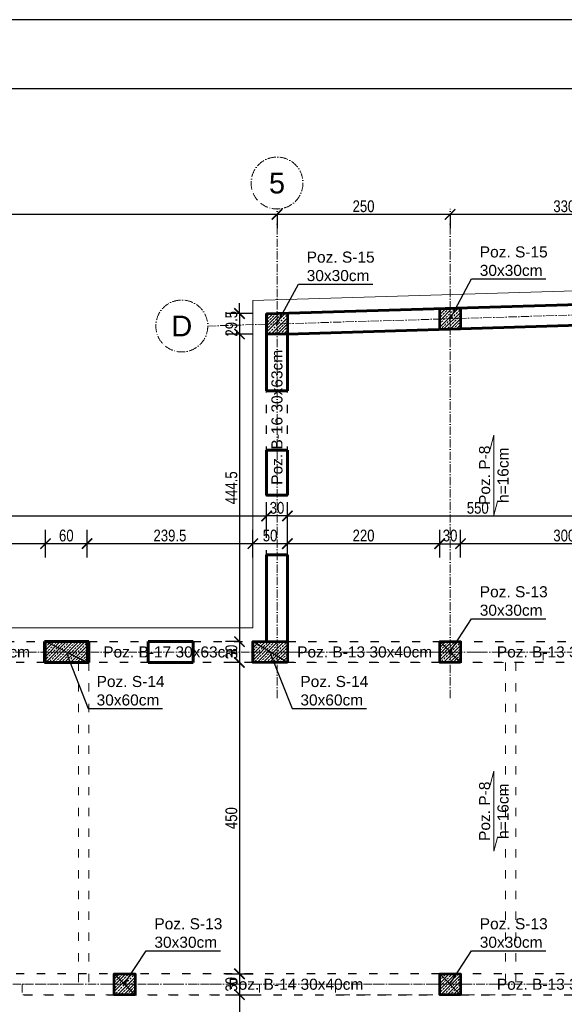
# Model space of a CAD drawing. Header units: inches. Extents: x 201967 to 338763, y -32705 to 30884.
# Tile 100 of 236: x 318682 to 319469, y 646 to 2069. Entities that reach past the tile are written whole.
import ezdxf
from ezdxf.enums import TextEntityAlignment as Align

# ---------------------------------------------------------------- set-up
doc = ezdxf.new("R2010")
doc.units = ezdxf.units.IN
doc.header["$MEASUREMENT"] = 0
doc.linetypes.add('ACAD_ISO03W100', pattern=[30, 12, -18])
doc.linetypes.add('ACAD_ISO10W100', pattern=[18, 12, -3, 0, -3])
for name, color, linetype, lineweight in [('01 a1 KONSTRUKCJA żelebet', 200, 'Continuous', 53), ('01 b KONSTRUKCJA belki', 92, 'ACAD_ISO03W100', 30), ('01h1 KONSTRUKCJA pozycje stropy', 253, 'Continuous', 13), ('01h2 KONSTRUKCJA pozycje belki', 254, 'Continuous', 13), ('01h3 KONSTRUKCJA pozycje słupy', 252, 'Continuous', 13), ('02 b ściany dziłowe cienkie', 6, 'ACAD_ISO03W100', 13), ('11 OSIE ściany', 2, 'ACAD_ISO10W100', 5), ('90 WYMIAR', 155, 'Continuous', 9), ('_proj_SCHODY', 2, 'Continuous', 9), ('MURY konstrukcyjne', 70, 'Continuous', 60)]:
    doc.layers.add(name, color=color, linetype=linetype, lineweight=lineweight)
doc.styles.add('100 arial', font='arial.ttf', dxfattribs={"width": 0.8, "height": 17})
doc.styles.add('arialcce', font='arial.ttf')
doc.styles.add('OPIS', font='arial.ttf')
doc.styles.add('RomanS', font='romans.shx')
doc.dimstyles.new('100', dxfattribs={"dimscale": 10, "dimtxt": 17, "dimasz": 1.5, "dimexe": 2, "dimexo": 2, "dimgap": 0.3, "dimtad": 1, "dimdec": 1, "dimrnd": 0.5, "dimdsep": 46, "dimtxsty": '100 arial', "dimblk": 'ARCHTICK', "dimcen": 10, "dimclrd": 256, "dimclre": 256, "dimclrt": 256, "dimadec": 0, "dimazin": 0, "dimtfac": 1, "dimtdec": 1, "dimtix": 1, "dimtmove": 1, "dimatfit": 3, "dimfxl": 2, "dimfxlon": 1, "dimtolj": 1, "dimarcsym": 0})
doc.dimstyles.new('DIM100txt12', dxfattribs={"dimtxt": 12, "dimasz": 1.05, "dimexe": 0, "dimexo": 8, "dimgap": 4, "dimtad": 1, "dimdec": 7, "dimrnd": 0.5, "dimdsep": 46, "dimtxsty": 'RomanS', "dimblk1": 'DIM', "dimblk2": 'DIM', "dimsah": 1, "dimcen": 0.09, "dimse1": 1, "dimse2": 1, "dimclrt": 256, "dimadec": 1, "dimazin": 0, "dimtfac": 1, "dimtdec": 7, "dimtix": 1, "dimtofl": 0, "dimtmove": 2, "dimatfit": 3, "dimfxl": 1, "dimtolj": 1, "dimtzin": 0, "dimarcsym": 0})
pattern_1 = [(45, (0, -25), (-4.490128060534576, 4.490128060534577), []), (45, (4.490130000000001, -25), (-4.490128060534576, 4.490128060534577), [3.175, -1.5875])]

# ---------------------------------------------------------------- blocks, each defined once
blk = doc.blocks.new('1 osie 1 część BPPZ')
at = {"layer": '11 OSIE ściany'}
for p, q in [((-1917.399999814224, 163.500971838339), (-1917.399999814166, 870.0009718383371)), ((-1667.399999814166, 163.500971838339), (-1667.399999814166, 870.0009718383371)), ((-2017.399999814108, 700.9469548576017), (-907.3999998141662, 734.2427557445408)), ((-907.3999998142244, 230.0009718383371), (-4101.782290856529, 230.0009718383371)), ((-1237.399999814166, -249.9990929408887), (-4101.782290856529, -249.9990929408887))]:
    blk.add_line(p, q, dxfattribs=at)
for centre in [(-1917.399999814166, 907.5009718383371), (-2054.899999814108, 700.9469548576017)]:
    blk.add_circle(centre, 37.5, dxfattribs=at)
at = {"layer": '11 OSIE ściany', "style": 'arialcce'}
for s, p in [('5', (-1917.399999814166, 907.5009718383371)), ('D', (-2054.899999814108, 700.9469548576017))]:
    blk.add_text(s, height=30, dxfattribs=at).set_placement(p, align=Align.MIDDLE_CENTER)
blk = doc.blocks.new('*U1121')
at = {"lineweight": 5, "ltscale": 0.25}
h = blk.add_hatch(dxfattribs=at)
h.set_pattern_fill('ANSI33', color=5, style=0)
h.set_pattern_definition(pattern_1)
h.paths.add_polyline_path([(0, 0), (-7.105427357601e-16, -30), (30, -30), (30, 0)])
blk.add_lwpolyline([(0, 0), (-7.105427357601e-16, -30), (30, -30), (30, 0)], close=True)
at = {"layer": 'Defpoints'}
blk.add_line((0, 0), (30, -30), dxfattribs=at)
blk = doc.blocks.new('*U1126')
at = {"lineweight": 5, "ltscale": 0.25}
h = blk.add_hatch(dxfattribs=at)
h.set_pattern_fill('ANSI33', color=5, style=0)
h.set_pattern_definition(pattern_1)
h.paths.add_polyline_path([(0, 0), (-3.552713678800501e-15, -50), (30, -50), (30, 0)])
blk.add_lwpolyline([(0, 0), (-3.552713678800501e-15, -50), (30, -50), (30, 0)], close=True)
at = {"layer": 'Defpoints'}
blk.add_line((0, 0), (30, -50), dxfattribs=at)
blk = doc.blocks.new('*U1125')
at = {"lineweight": 5, "ltscale": 0.25}
h = blk.add_hatch(dxfattribs=at)
h.set_pattern_fill('ANSI33', color=5, style=0)
h.set_pattern_definition(pattern_1)
h.paths.add_polyline_path([(0, 0), (-4.973799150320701e-15, -60), (30, -60), (30, 0)])
blk.add_lwpolyline([(0, 0), (-4.973799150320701e-15, -60), (30, -60), (30, 0)], close=True)
at = {"layer": 'Defpoints'}
blk.add_line((0, 0), (30, -60), dxfattribs=at)
blk = doc.blocks.new('1 słupy 1 pietro rozbudowa 2')
at = {"lineweight": 5, "ltscale": 0.25}
h = blk.add_hatch(dxfattribs=at)
h.set_pattern_fill('ANSI33', color=5, style=0)
h.set_pattern_definition([(45, (-287198.778058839, -7029.502072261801), (-4.490128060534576, 4.490128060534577), []), (45, (-287194.287928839, -7029.502072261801), (-4.490128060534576, 4.490128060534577), [3.175, -1.5875])])
h.paths.add_polyline_path([(2099.99999999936, 459.3887990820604), (2069.999999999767, 459.388799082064), (2069.99999999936, 488.502406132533), (2099.999999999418, 489.4022926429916)])
h = blk.add_hatch(dxfattribs=at)
h.set_pattern_fill('ANSI33', color=5, style=0)
h.set_pattern_definition([(45, (-286948.7780588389, -7022.003018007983), (-4.490128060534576, 4.490128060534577), []), (45, (-286944.2879288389, -7022.003018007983), (-4.490128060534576, 4.490128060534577), [3.175, -1.5875])])
h.paths.add_polyline_path([(2349.999999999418, 466.8878533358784), (2319.999999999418, 466.001460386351), (2319.999999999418, 496.001460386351), (2349.999999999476, 496.9013468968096)])
at = {"layer": '01 a1 KONSTRUKCJA żelebet'}
for points in [[(2099.999999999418, 459.388799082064), (2069.99999999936, 459.388799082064), (2069.99999999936, 488.502406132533), (2099.999999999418, 489.4022926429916)], [(2349.999999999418, 466.8878533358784), (2319.999999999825, 465.9879668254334), (2319.999999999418, 496.001460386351), (2349.999999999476, 496.9013468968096)]]:
    blk.add_lwpolyline(points, close=True, dxfattribs=at)
at = {"layer": '01 a1 KONSTRUKCJA żelebet', "xscale": -1, "rotation": 270}
for name, p in [('*U1125', (1810.657515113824, -15.00000000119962)), ('*U1126', (2099.999999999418, -15.00006266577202)), ('*U1121', (2350, -14.99998291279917)), ('*U1121', (1880, -494.9660623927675)), ('*U1121', (2350, -494.9660623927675))]:
    blk.add_blockref(name, p, dxfattribs=at)
blk = doc.blocks.new('DIM')
for p, q in [((7.275957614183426e-12, -13.00000000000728), (7.275957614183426e-12, 12.99999999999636)), ((8.000000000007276, -7.275957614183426e-12), (-7.999999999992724, -7.275957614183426e-12))]:
    blk.add_line(p, q)
at = {"const_width": 1.714285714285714}
blk.add_lwpolyline([(5.714285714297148, 5.714285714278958), (-5.71428571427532, -5.71428571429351)], dxfattribs=at)
blk = doc.blocks.new('_ARCHTICK')
at = {"color": 0, "linetype": 'ByBlock', "const_width": 0.15}
blk.add_lwpolyline([(-0.5, -0.5), (0.5, 0.5)], dxfattribs=at)
blk = doc.blocks.new('*D1774')
at = {"layer": '90 WYMIAR', "lineweight": -2, "transparency": 16777216}
for p, q in [((319304.1205437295, 1787.472764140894), (319304.1205437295, 1767.472764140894)), ((319634.1205437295, 1787.472764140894), (319304.1205437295, 1787.472764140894)), ((319634.1205437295, 1787.472764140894), (319634.1205437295, 1767.472764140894))]:
    blk.add_line(p, q, dxfattribs=at)
at = {"layer": 'Defpoints', "color": 0, "transparency": 16777216}
for p in [(319304.1205437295, 1795.280210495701), (319634.1205437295, 1795.280210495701), (319304.1205437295, 1787.472764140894)]:
    blk.add_point(p, dxfattribs=at)
at = {"layer": '90 WYMIAR', "lineweight": -2, "transparency": 16777216, "xscale": 15, "yscale": 15, "zscale": 15, "rotation": 180}
blk.add_blockref('_ARCHTICK', (319304.1205437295, 1787.472764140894), dxfattribs=at)
at = {"layer": '90 WYMIAR', "lineweight": -2, "transparency": 16777216, "xscale": 15, "yscale": 15, "zscale": 15}
blk.add_blockref('_ARCHTICK', (319634.1205437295, 1787.472764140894), dxfattribs=at)
at = {"layer": '90 WYMIAR', "transparency": 16777216, "insert": (319469.1205437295, 1799.158303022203), "char_height": 17, "attachment_point": 5, "style": '100 arial'}
blk.add_mtext('\\A1;330', dxfattribs=at)
blk = doc.blocks.new('*D1775')
at = {"layer": '90 WYMIAR', "lineweight": -2, "transparency": 16777216}
for p, q in [((319054.1205437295, 1787.472764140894), (319054.1205437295, 1767.472764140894)), ((319304.1205437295, 1787.472764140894), (319054.1205437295, 1787.472764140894)), ((319304.1205437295, 1787.472764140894), (319304.1205437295, 1767.472764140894))]:
    blk.add_line(p, q, dxfattribs=at)
at = {"layer": 'Defpoints', "color": 0, "transparency": 16777216}
for p in [(319054.1205437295, 1795.280210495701), (319304.1205437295, 1795.280210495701), (319054.1205437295, 1787.472764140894)]:
    blk.add_point(p, dxfattribs=at)
at = {"layer": '90 WYMIAR', "lineweight": -2, "transparency": 16777216, "xscale": 15, "yscale": 15, "zscale": 15, "rotation": 180}
blk.add_blockref('_ARCHTICK', (319054.1205437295, 1787.472764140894), dxfattribs=at)
at = {"layer": '90 WYMIAR', "lineweight": -2, "transparency": 16777216, "xscale": 15, "yscale": 15, "zscale": 15}
blk.add_blockref('_ARCHTICK', (319304.1205437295, 1787.472764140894), dxfattribs=at)
at = {"layer": '90 WYMIAR', "transparency": 16777216, "insert": (319179.1205437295, 1799.152504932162), "char_height": 17, "attachment_point": 5, "style": '100 arial'}
blk.add_mtext('\\A1;250', dxfattribs=at)
blk = doc.blocks.new('*D1776')
at = {"layer": '90 WYMIAR', "lineweight": -2, "transparency": 16777216}
for p, q in [((317534.1205437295, 1767.472764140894), (317534.1205437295, 1807.472764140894)), ((319054.1205437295, 1787.472764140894), (317534.1205437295, 1787.472764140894)), ((319054.1205437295, 1787.472764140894), (319054.1205437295, 1767.472764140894))]:
    blk.add_line(p, q, dxfattribs=at)
at = {"layer": 'Defpoints', "color": 0, "transparency": 16777216}
for p in [(319054.1205437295, 1795.280210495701), (317534.1205437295, 1787.472764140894), (317534.1205437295, 1288.780210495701)]:
    blk.add_point(p, dxfattribs=at)
at = {"layer": '90 WYMIAR', "lineweight": -2, "transparency": 16777216, "xscale": 15, "yscale": 15, "zscale": 15, "rotation": 180}
blk.add_blockref('_ARCHTICK', (317534.1205437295, 1787.472764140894), dxfattribs=at)
at = {"layer": '90 WYMIAR', "lineweight": -2, "transparency": 16777216, "xscale": 15, "yscale": 15, "zscale": 15}
blk.add_blockref('_ARCHTICK', (319054.1205437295, 1787.472764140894), dxfattribs=at)
at = {"layer": '90 WYMIAR', "transparency": 16777216, "insert": (318294.1205437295, 1799.152504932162), "char_height": 17, "attachment_point": 5, "style": '100 arial'}
blk.add_mtext('\\A1;1520', dxfattribs=at)
blk = doc.blocks.new('*D1827')
at = {"layer": '90 WYMIAR', "lineweight": -2, "transparency": 16777216}
for p, q in [((316776.7828983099, 1629.40739390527), (316736.7828983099, 1629.40739390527)), ((316756.7828983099, 1155.280210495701), (316756.7828983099, 1629.40739390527)), ((316776.7828983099, 1155.280210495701), (316736.7828983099, 1155.280210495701))]:
    blk.add_line(p, q, dxfattribs=at)
at = {"layer": 'Defpoints', "color": 0, "transparency": 16777216}
for p in [(316756.7828983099, 1629.40739390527), (319054.1205437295, 1629.407393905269), (316869.7382526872, 1155.280210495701)]:
    blk.add_point(p, dxfattribs=at)
at = {"layer": '90 WYMIAR', "lineweight": -2, "transparency": 16777216, "xscale": 15, "yscale": 15, "zscale": 15}
for p, rotation in [((316756.7828983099, 1629.40739390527), 90), ((316756.7828983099, 1155.280210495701), 270)]:
    blk.add_blockref('_ARCHTICK', p, dxfattribs=dict(at, rotation=rotation))
at = {"layer": '90 WYMIAR', "transparency": 16777216, "insert": (316745.2828983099, 1392.343802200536), "char_height": 17, "attachment_point": 5, "rotation": 90, "style": '100 arial'}
blk.add_mtext('\\A1;474', dxfattribs=at)
blk = doc.blocks.new('*D1786')
at = {"layer": '90 WYMIAR', "lineweight": -2, "transparency": 16777216}
for p, q in [((319319.1205437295, 1291.786158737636), (319319.1205437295, 1331.786158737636)), ((319619.120543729, 1291.786158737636), (319619.120543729, 1331.786158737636)), ((319619.120543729, 1311.786158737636), (319319.1205437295, 1311.786158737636))]:
    blk.add_line(p, q, dxfattribs=at)
at = {"layer": 'Defpoints', "color": 0, "transparency": 16777216}
for p in [(319319.1205437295, 1311.786158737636), (319319.1205437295, 1170.280227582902), (319619.120543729, 1170.280210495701)]:
    blk.add_point(p, dxfattribs=at)
at = {"layer": '90 WYMIAR', "lineweight": -2, "transparency": 16777216, "xscale": 15, "yscale": 15, "zscale": 15, "rotation": 180}
blk.add_blockref('_ARCHTICK', (319319.1205437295, 1311.786158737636), dxfattribs=at)
at = {"layer": '90 WYMIAR', "lineweight": -2, "transparency": 16777216, "xscale": 15, "yscale": 15, "zscale": 15}
blk.add_blockref('_ARCHTICK', (319619.120543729, 1311.786158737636), dxfattribs=at)
at = {"layer": '90 WYMIAR', "transparency": 16777216, "insert": (319469.1205437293, 1323.471697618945), "char_height": 17, "attachment_point": 5, "style": '100 arial'}
blk.add_mtext('\\A1;300', dxfattribs=at)
blk = doc.blocks.new('*D1787')
at = {"layer": '90 WYMIAR', "lineweight": -2, "transparency": 16777216}
for p, q in [((319069.1205437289, 1291.786158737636), (319069.1205437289, 1331.786158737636)), ((319289.1205437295, 1291.786158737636), (319289.1205437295, 1331.786158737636)), ((319289.1205437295, 1311.786158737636), (319069.1205437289, 1311.786158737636))]:
    blk.add_line(p, q, dxfattribs=at)
at = {"layer": 'Defpoints', "color": 0, "transparency": 16777216}
for p in [(319069.1205437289, 1311.786158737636), (319069.1205437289, 1170.28014782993), (319289.1205437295, 1170.280227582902)]:
    blk.add_point(p, dxfattribs=at)
at = {"layer": '90 WYMIAR', "lineweight": -2, "transparency": 16777216, "xscale": 15, "yscale": 15, "zscale": 15, "rotation": 180}
blk.add_blockref('_ARCHTICK', (319069.1205437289, 1311.786158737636), dxfattribs=at)
at = {"layer": '90 WYMIAR', "lineweight": -2, "transparency": 16777216, "xscale": 15, "yscale": 15, "zscale": 15}
blk.add_blockref('_ARCHTICK', (319289.1205437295, 1311.786158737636), dxfattribs=at)
at = {"layer": '90 WYMIAR', "transparency": 16777216, "insert": (319179.1205437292, 1323.465899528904), "char_height": 17, "attachment_point": 5, "style": '100 arial'}
blk.add_mtext('\\A1;220', dxfattribs=at)
blk = doc.blocks.new('*D1788')
at = {"layer": '90 WYMIAR', "lineweight": -2, "transparency": 16777216}
for p, q in [((319019.1205437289, 1291.786158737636), (319019.1205437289, 1331.786158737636)), ((319069.1205437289, 1291.786158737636), (319069.1205437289, 1331.786158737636)), ((319069.1205437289, 1311.786158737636), (319019.1205437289, 1311.786158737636))]:
    blk.add_line(p, q, dxfattribs=at)
at = {"layer": 'Defpoints', "color": 0, "transparency": 16777216}
for p in [(319019.1205437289, 1311.786158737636), (319019.1205437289, 1170.28014782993), (319069.1205437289, 1170.28014782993)]:
    blk.add_point(p, dxfattribs=at)
at = {"layer": '90 WYMIAR', "lineweight": -2, "transparency": 16777216, "xscale": 15, "yscale": 15, "zscale": 15, "rotation": 180}
blk.add_blockref('_ARCHTICK', (319019.1205437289, 1311.786158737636), dxfattribs=at)
at = {"layer": '90 WYMIAR', "lineweight": -2, "transparency": 16777216, "xscale": 15, "yscale": 15, "zscale": 15}
blk.add_blockref('_ARCHTICK', (319069.1205437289, 1311.786158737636), dxfattribs=at)
at = {"layer": '90 WYMIAR', "transparency": 16777216, "insert": (319044.1205437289, 1323.465899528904), "char_height": 17, "attachment_point": 5, "style": '100 arial'}
blk.add_mtext('\\A1;50', dxfattribs=at)
blk = doc.blocks.new('*D1789')
at = {"layer": '90 WYMIAR', "lineweight": -2, "transparency": 16777216}
for p, q in [((318779.7780588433, 1291.786158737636), (318779.7780588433, 1331.786158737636)), ((319019.1205437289, 1291.786158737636), (319019.1205437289, 1331.786158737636)), ((319019.1205437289, 1311.786158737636), (318779.7780588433, 1311.786158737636))]:
    blk.add_line(p, q, dxfattribs=at)
at = {"layer": 'Defpoints', "color": 0, "transparency": 16777216}
for p in [(318779.7780588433, 1311.786158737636), (318779.7780588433, 1170.280210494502), (319019.1205437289, 1170.28014782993)]:
    blk.add_point(p, dxfattribs=at)
at = {"layer": '90 WYMIAR', "lineweight": -2, "transparency": 16777216, "xscale": 15, "yscale": 15, "zscale": 15, "rotation": 180}
blk.add_blockref('_ARCHTICK', (318779.7780588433, 1311.786158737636), dxfattribs=at)
at = {"layer": '90 WYMIAR', "lineweight": -2, "transparency": 16777216, "xscale": 15, "yscale": 15, "zscale": 15}
blk.add_blockref('_ARCHTICK', (319019.1205437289, 1311.786158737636), dxfattribs=at)
at = {"layer": '90 WYMIAR', "transparency": 16777216, "insert": (318899.4493012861, 1323.471697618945), "char_height": 17, "attachment_point": 5, "style": '100 arial'}
blk.add_mtext('\\A1;239.5', dxfattribs=at)
blk = doc.blocks.new('*D1790')
at = {"layer": '90 WYMIAR', "lineweight": -2, "transparency": 16777216}
for p, q in [((318719.7780588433, 1291.786158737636), (318719.7780588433, 1331.786158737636)), ((318779.7780588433, 1291.786158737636), (318779.7780588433, 1331.786158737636)), ((318779.7780588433, 1311.786158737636), (318719.7780588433, 1311.786158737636))]:
    blk.add_line(p, q, dxfattribs=at)
at = {"layer": 'Defpoints', "color": 0, "transparency": 16777216}
for p in [(318719.7780588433, 1311.786158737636), (318719.7780588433, 1170.280210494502), (318779.7780588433, 1170.280210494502)]:
    blk.add_point(p, dxfattribs=at)
at = {"layer": '90 WYMIAR', "lineweight": -2, "transparency": 16777216, "xscale": 15, "yscale": 15, "zscale": 15, "rotation": 180}
blk.add_blockref('_ARCHTICK', (318719.7780588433, 1311.786158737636), dxfattribs=at)
at = {"layer": '90 WYMIAR', "lineweight": -2, "transparency": 16777216, "xscale": 15, "yscale": 15, "zscale": 15}
blk.add_blockref('_ARCHTICK', (318779.7780588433, 1311.786158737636), dxfattribs=at)
at = {"layer": '90 WYMIAR', "transparency": 16777216, "insert": (318749.7780588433, 1323.465899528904), "char_height": 17, "attachment_point": 5, "style": '100 arial'}
blk.add_mtext('\\A1;60', dxfattribs=at)
blk = doc.blocks.new('*D1791')
at = {"layer": '90 WYMIAR', "lineweight": -2, "transparency": 16777216}
for p, q in [((318479.7780588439, 1291.786158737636), (318479.7780588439, 1331.786158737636)), ((318719.7780588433, 1291.786158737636), (318719.7780588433, 1331.786158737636)), ((318719.7780588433, 1311.786158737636), (318479.7780588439, 1311.786158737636))]:
    blk.add_line(p, q, dxfattribs=at)
at = {"layer": 'Defpoints', "color": 0, "transparency": 16777216}
for p in [(318479.7780588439, 1311.786158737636), (318479.7780588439, 1170.280210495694), (318719.7780588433, 1170.280210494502)]:
    blk.add_point(p, dxfattribs=at)
at = {"layer": '90 WYMIAR', "lineweight": -2, "transparency": 16777216, "xscale": 15, "yscale": 15, "zscale": 15, "rotation": 180}
blk.add_blockref('_ARCHTICK', (318479.7780588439, 1311.786158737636), dxfattribs=at)
at = {"layer": '90 WYMIAR', "lineweight": -2, "transparency": 16777216, "xscale": 15, "yscale": 15, "zscale": 15}
blk.add_blockref('_ARCHTICK', (318719.7780588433, 1311.786158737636), dxfattribs=at)
at = {"layer": '90 WYMIAR', "transparency": 16777216, "insert": (318599.7780588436, 1323.465899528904), "char_height": 17, "attachment_point": 5, "style": '100 arial'}
blk.add_mtext('\\A1;240', dxfattribs=at)
blk = doc.blocks.new('*D1772')
at = {"layer": '90 WYMIAR', "lineweight": -2, "transparency": 16777216}
for p, q in [((317549.1205437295, 1331.786158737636), (317549.1205437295, 1371.786158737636)), ((319039.1205437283, 1331.786158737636), (319039.1205437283, 1371.786158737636)), ((317549.1205437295, 1351.786158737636), (319039.1205437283, 1351.786158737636))]:
    blk.add_line(p, q, dxfattribs=at)
at = {"layer": 'Defpoints', "color": 0, "transparency": 16777216}
for p in [(319039.1205437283, 1351.786158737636), (319039.1205437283, 1170.280210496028), (317549.1205437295, 1140.280210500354)]:
    blk.add_point(p, dxfattribs=at)
at = {"layer": '90 WYMIAR', "lineweight": -2, "transparency": 16777216, "xscale": 15, "yscale": 15, "zscale": 15, "rotation": 180}
blk.add_blockref('_ARCHTICK', (317549.1205437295, 1351.786158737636), dxfattribs=at)
at = {"layer": '90 WYMIAR', "lineweight": -2, "transparency": 16777216, "xscale": 15, "yscale": 15, "zscale": 15}
blk.add_blockref('_ARCHTICK', (319039.1205437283, 1351.786158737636), dxfattribs=at)
at = {"layer": '90 WYMIAR', "transparency": 16777216, "insert": (318294.1205437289, 1363.465899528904), "char_height": 17, "attachment_point": 5, "style": '100 arial'}
blk.add_mtext('\\A1;1490', dxfattribs=at)
blk = doc.blocks.new('*D1809')
at = {"layer": '90 WYMIAR', "lineweight": -2, "transparency": 16777216}
for p, q in [((319069.1205437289, 1331.786158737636), (319069.1205437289, 1371.786158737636)), ((319619.120543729, 1331.786158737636), (319619.120543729, 1371.786158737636)), ((319069.1205437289, 1351.786158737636), (319619.120543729, 1351.786158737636))]:
    blk.add_line(p, q, dxfattribs=at)
at = {"layer": 'Defpoints', "color": 0, "transparency": 16777216}
for p in [(319619.120543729, 1351.786158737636), (319069.1205437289, 1170.280179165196), (319619.120543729, 1170.280210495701)]:
    blk.add_point(p, dxfattribs=at)
at = {"layer": '90 WYMIAR', "lineweight": -2, "transparency": 16777216, "xscale": 15, "yscale": 15, "zscale": 15, "rotation": 180}
blk.add_blockref('_ARCHTICK', (319069.1205437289, 1351.786158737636), dxfattribs=at)
at = {"layer": '90 WYMIAR', "lineweight": -2, "transparency": 16777216, "xscale": 15, "yscale": 15, "zscale": 15}
blk.add_blockref('_ARCHTICK', (319619.120543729, 1351.786158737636), dxfattribs=at)
at = {"layer": '90 WYMIAR', "transparency": 16777216, "insert": (319344.1205437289, 1363.465899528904), "char_height": 17, "attachment_point": 5, "style": '100 arial'}
blk.add_mtext('\\A1;550', dxfattribs=at)
blk = doc.blocks.new('*D1871')
at = {"layer": '90 WYMIAR', "lineweight": -2, "transparency": 16777216}
for p, q in [((319289.1205437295, 1291.786158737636), (319289.1205437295, 1331.786158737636)), ((319319.1205437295, 1291.786158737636), (319319.1205437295, 1331.786158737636)), ((319289.1205437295, 1311.786158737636), (319319.1205437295, 1311.786158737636))]:
    blk.add_line(p, q, dxfattribs=at)
at = {"layer": 'Defpoints', "color": 0, "transparency": 16777216}
for p in [(319319.1205437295, 1311.786158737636), (319289.1205437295, 1170.280227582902), (319319.1205437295, 1170.280227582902)]:
    blk.add_point(p, dxfattribs=at)
at = {"layer": '90 WYMIAR', "lineweight": -2, "transparency": 16777216, "xscale": 15, "yscale": 15, "zscale": 15, "rotation": 180}
blk.add_blockref('_ARCHTICK', (319289.1205437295, 1311.786158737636), dxfattribs=at)
at = {"layer": '90 WYMIAR', "lineweight": -2, "transparency": 16777216, "xscale": 15, "yscale": 15, "zscale": 15}
blk.add_blockref('_ARCHTICK', (319319.1205437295, 1311.786158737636), dxfattribs=at)
at = {"layer": '90 WYMIAR', "transparency": 16777216, "insert": (319304.1205437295, 1323.471697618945), "char_height": 17, "attachment_point": 5, "style": '100 arial'}
blk.add_mtext('\\A1;30', dxfattribs=at)
blk = doc.blocks.new('*D1872')
at = {"layer": '90 WYMIAR', "lineweight": -2, "transparency": 16777216}
for p, q in [((319039.1205437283, 1331.786158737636), (319039.1205437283, 1371.786158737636)), ((319069.1205437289, 1331.786158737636), (319069.1205437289, 1371.786158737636)), ((319069.1205437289, 1351.786158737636), (319039.1205437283, 1351.786158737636))]:
    blk.add_line(p, q, dxfattribs=at)
at = {"layer": 'Defpoints', "color": 0, "transparency": 16777216}
for p in [(319039.1205437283, 1351.786158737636), (319039.1205437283, 1170.280210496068), (319069.1205437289, 1170.280179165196)]:
    blk.add_point(p, dxfattribs=at)
at = {"layer": '90 WYMIAR', "lineweight": -2, "transparency": 16777216, "xscale": 15, "yscale": 15, "zscale": 15, "rotation": 180}
blk.add_blockref('_ARCHTICK', (319039.1205437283, 1351.786158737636), dxfattribs=at)
at = {"layer": '90 WYMIAR', "lineweight": -2, "transparency": 16777216, "xscale": 15, "yscale": 15, "zscale": 15}
blk.add_blockref('_ARCHTICK', (319069.1205437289, 1351.786158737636), dxfattribs=at)
at = {"layer": '90 WYMIAR', "transparency": 16777216, "insert": (319054.1205437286, 1363.471697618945), "char_height": 17, "attachment_point": 5, "style": '100 arial'}
blk.add_mtext('\\A1;30', dxfattribs=at)
blk = doc.blocks.new('*D1883')
at = {"layer": '90 WYMIAR', "lineweight": -2, "transparency": 16777216}
for p, q in [((318999.9044166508, 1644.232559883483), (318999.9044166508, 1659.232559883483)), ((319019.9044166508, 1644.232559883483), (318979.9044166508, 1644.232559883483)), ((318999.9044166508, 1644.232559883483), (318999.9044166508, 1614.669009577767)), ((319019.9044166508, 1614.669009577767), (318979.9044166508, 1614.669009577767)), ((318999.9044166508, 1614.669009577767), (318999.9044166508, 1599.669009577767))]:
    blk.add_line(p, q, dxfattribs=at)
at = {"layer": 'Defpoints', "color": 0, "transparency": 16777216}
for p in [(319054.1205437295, 1644.232559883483), (318999.9044166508, 1614.669009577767), (319054.1205437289, 1614.669009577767)]:
    blk.add_point(p, dxfattribs=at)
at = {"layer": '90 WYMIAR', "lineweight": -2, "transparency": 16777216, "xscale": 15, "yscale": 15, "zscale": 15}
for p, rotation in [((318999.9044166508, 1644.232559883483), 270), ((318999.9044166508, 1614.669009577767), 90)]:
    blk.add_blockref('_ARCHTICK', p, dxfattribs=dict(at, rotation=rotation))
at = {"layer": '90 WYMIAR', "transparency": 16777216, "insert": (318988.2246758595, 1629.450784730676), "char_height": 17, "attachment_point": 5, "rotation": 90, "style": '100 arial'}
blk.add_mtext('\\A1;29.5', dxfattribs=at)
blk = doc.blocks.new('*D1884')
at = {"layer": '90 WYMIAR', "lineweight": -2, "transparency": 16777216}
for p, q in [((319019.9044166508, 1614.669009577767), (318979.9044166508, 1614.669009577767)), ((318999.9044166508, 1614.669009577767), (318999.9044166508, 1170.28014782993)), ((318999.9044166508, 1170.28014782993), (318979.9044166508, 1170.28014782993))]:
    blk.add_line(p, q, dxfattribs=at)
at = {"layer": 'Defpoints', "color": 0, "transparency": 16777216}
for p in [(319054.1205437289, 1614.669009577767), (318999.9044166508, 1170.28014782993), (319019.1205437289, 1170.28014782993)]:
    blk.add_point(p, dxfattribs=at)
at = {"layer": '90 WYMIAR', "lineweight": -2, "transparency": 16777216, "xscale": 15, "yscale": 15, "zscale": 15}
for p, rotation in [((318999.9044166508, 1614.669009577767), 90), ((318999.9044166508, 1170.28014782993), 270)]:
    blk.add_blockref('_ARCHTICK', p, dxfattribs=dict(at, rotation=rotation))
at = {"layer": '90 WYMIAR', "transparency": 16777216, "insert": (318988.2594643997, 1392.4745787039), "char_height": 17, "attachment_point": 5, "rotation": 90, "style": '100 arial'}
blk.add_mtext('\\A1;444.5', dxfattribs=at)
blk = doc.blocks.new('*D1885')
at = {"layer": '90 WYMIAR', "lineweight": -2, "transparency": 16777216}
for p, q in [((318999.9044166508, 1170.28014782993), (318979.9044166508, 1170.28014782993)), ((318999.9044166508, 1170.28014782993), (318999.9044166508, 1140.28014782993)), ((318999.9044166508, 1140.28014782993), (318979.9044166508, 1140.28014782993))]:
    blk.add_line(p, q, dxfattribs=at)
at = {"layer": 'Defpoints', "color": 0, "transparency": 16777216}
for p in [(319019.1205437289, 1170.28014782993), (318999.9044166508, 1140.28014782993), (319019.1205437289, 1140.28014782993)]:
    blk.add_point(p, dxfattribs=at)
at = {"layer": '90 WYMIAR', "lineweight": -2, "transparency": 16777216, "xscale": 15, "yscale": 15, "zscale": 15}
for p, rotation in [((318999.9044166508, 1170.28014782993), 90), ((318999.9044166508, 1140.28014782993), 270)]:
    blk.add_blockref('_ARCHTICK', p, dxfattribs=dict(at, rotation=rotation))
at = {"layer": '90 WYMIAR', "transparency": 16777216, "insert": (318988.2188777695, 1155.280147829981), "char_height": 17, "attachment_point": 5, "rotation": 90, "style": '100 arial'}
blk.add_mtext('\\A1;30', dxfattribs=at)
blk = doc.blocks.new('*D1886')
at = {"layer": '90 WYMIAR', "lineweight": -2, "transparency": 16777216}
for p, q in [((318999.9044166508, 1140.28014782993), (318979.9044166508, 1140.28014782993)), ((318999.9044166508, 1140.28014782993), (318999.9044166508, 690.3141481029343)), ((318979.9044166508, 690.3141481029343), (319019.9044166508, 690.3141481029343))]:
    blk.add_line(p, q, dxfattribs=at)
at = {"layer": 'Defpoints', "color": 0, "transparency": 16777216}
for p in [(319019.1205437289, 1140.28014782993), (318849.1205437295, 690.3141481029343), (318999.9044166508, 690.3141481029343)]:
    blk.add_point(p, dxfattribs=at)
at = {"layer": '90 WYMIAR', "lineweight": -2, "transparency": 16777216, "xscale": 15, "yscale": 15, "zscale": 15}
for p, rotation in [((318999.9044166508, 1140.28014782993), 90), ((318999.9044166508, 690.3141481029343), 270)]:
    blk.add_blockref('_ARCHTICK', p, dxfattribs=dict(at, rotation=rotation))
at = {"layer": '90 WYMIAR', "transparency": 16777216, "insert": (318988.2246758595, 915.2971479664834), "char_height": 17, "attachment_point": 5, "rotation": 90, "style": '100 arial'}
blk.add_mtext('\\A1;450', dxfattribs=at)
blk = doc.blocks.new('*D1887')
at = {"layer": '90 WYMIAR', "lineweight": -2, "transparency": 16777216}
for p, q in [((318979.9044166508, 690.3141481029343), (319019.9044166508, 690.3141481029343)), ((318999.9044166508, 690.3141481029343), (318999.9044166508, 660.3141481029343)), ((318979.9044166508, 660.3141481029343), (319019.9044166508, 660.3141481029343))]:
    blk.add_line(p, q, dxfattribs=at)
at = {"layer": 'Defpoints', "color": 0, "transparency": 16777216}
for p in [(318849.1205437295, 690.3141481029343), (318849.1205437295, 660.3141481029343), (318999.9044166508, 660.3141481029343)]:
    blk.add_point(p, dxfattribs=at)
at = {"layer": '90 WYMIAR', "lineweight": -2, "transparency": 16777216, "xscale": 15, "yscale": 15, "zscale": 15}
for p, rotation in [((318999.9044166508, 690.3141481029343), 90), ((318999.9044166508, 660.3141481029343), 270)]:
    blk.add_blockref('_ARCHTICK', p, dxfattribs=dict(at, rotation=rotation))
at = {"layer": '90 WYMIAR', "transparency": 16777216, "insert": (318988.2188777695, 675.3141481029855), "char_height": 17, "attachment_point": 5, "rotation": 90, "style": '100 arial'}
blk.add_mtext('\\A1;30', dxfattribs=at)
blk = doc.blocks.new('*D1888')
at = {"layer": '90 WYMIAR', "lineweight": -2, "transparency": 16777216}
for p, q in [((318979.9044166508, 660.3141481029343), (319019.9044166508, 660.3141481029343)), ((318999.9044166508, 660.3141481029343), (318999.9044166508, 460.2802083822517)), ((319019.9044166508, 460.2802083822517), (318979.9044166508, 460.2802083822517))]:
    blk.add_line(p, q, dxfattribs=at)
at = {"layer": 'Defpoints', "color": 0, "transparency": 16777216}
for p in [(318849.1205437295, 660.3141481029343), (318999.9044166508, 460.2802083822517), (319086.738252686, 460.2802083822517)]:
    blk.add_point(p, dxfattribs=at)
at = {"layer": '90 WYMIAR', "lineweight": -2, "transparency": 16777216, "xscale": 15, "yscale": 15, "zscale": 15}
for p, rotation in [((318999.9044166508, 660.3141481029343), 90), ((318999.9044166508, 460.2802083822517), 270)]:
    blk.add_blockref('_ARCHTICK', p, dxfattribs=dict(at, rotation=rotation))
at = {"layer": '90 WYMIAR', "transparency": 16777216, "insert": (318988.2246758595, 560.2971782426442), "char_height": 17, "attachment_point": 5, "rotation": 90, "style": '100 arial'}
blk.add_mtext('\\A1;200', dxfattribs=at)

msp = doc.modelspace()

# ---------------------------------------------------------------- linework, layer by layer
at = {"layer": '01 a1 KONSTRUKCJA żelebet'}
msp.add_line((319019.1205437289, 1170.280147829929), (319019.1205437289, 1140.280210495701), dxfattribs=at)
msp.add_lwpolyline([(319019.1205437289, 1140.280210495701), (319019.1205437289, 1170.280147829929)], dxfattribs=at)
at = {"layer": '01 b KONSTRUKCJA belki'}
for p, q in [((319069.1205437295, 1644.682676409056), (319289.3382428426, 1651.288374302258)), ((319039.1205437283, 1170.273444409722), (319039.1205437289, 1614.669009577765)), ((319289.1205437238, 1621.274880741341), (319069.1205437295, 1614.669176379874)), ((319069.1205437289, 1170.280147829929), (319069.1205437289, 1614.669009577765))]:
    msp.add_line(p, q, dxfattribs=at)
for points in [[(319019.1205437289, 1140.280147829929), (317132.2780588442, 1140.280147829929), (317132.2780588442, 1170.280147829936), (319019.1205437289, 1170.280147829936)], [(319619.120543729, 1140.280210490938), (319069.1205437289, 1140.280241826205), (319069.1205437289, 1170.280179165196), (319619.120543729, 1170.280147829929)], [(317549.1205437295, 660.2801457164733), (319649.1205437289, 660.2801457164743), (319649.1205437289, 690.2801457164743), (317549.1205437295, 690.2801457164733)]]:
    msp.add_lwpolyline(points, close=True, dxfattribs=at)
at = {"layer": '01h1 KONSTRUKCJA pozycje stropy'}
for points in [[(319372.8096892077, 1372.901902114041), (319367.3800337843, 1352.742265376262), (319367.3800337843, 1468.478829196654), (319361.9503783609, 1448.319192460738)], [(319372.8096892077, 887.5715005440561), (319367.3800337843, 867.4118638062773), (319367.3800337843, 983.1484276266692), (319361.9503783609, 962.9887908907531)]]:
    msp.add_lwpolyline(points, dxfattribs=at)
at = {"layer": '02 b ściany dziłowe cienkie'}
for p, q in [((319069.1664243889, 1155.280220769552), (319438.7111625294, 1155.280220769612)), ((319438.7111625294, 1155.28022076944), (319438.7111625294, 1140.28022076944)), ((318767.3382428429, 1140.280210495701), (318767.3382428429, 675.4519622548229)), ((318782.3382428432, 1140.280210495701), (318782.3382428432, 675.4519622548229)), ((319069.1205437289, 1140.280241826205), (319384.3382409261, 1140.28022077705)), ((319384.3382428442, 1140.28022386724), (319384.3382428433, 675.2801457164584)), ((319399.3382409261, 1140.28022077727), (319438.7111625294, 1140.280220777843)), ((319399.3382428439, 1140.28022077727), (319399.3382428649, 660.2801457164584)), ((318719.3382428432, 675.4519622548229), (318685.9468778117, 675.4519622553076)), ((318685.9468778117, 675.2801457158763), (318685.9468778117, 660.2801457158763)), ((318767.3382428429, 675.4519622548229), (318719.3382428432, 675.4519622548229)), ((319028.8382428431, 675.4519622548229), (318782.338242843, 675.4519622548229)), ((319028.8382428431, 675.280145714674), (319028.8382428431, 660.2801457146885)), ((319384.3382428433, 675.2801457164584), (319138.8382428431, 675.2801457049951)), ((319138.8382428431, 675.2801457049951), (319138.8382428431, 660.2801457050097)), ((319028.8382428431, 660.280145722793), (318685.9468778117, 660.280145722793)), ((319399.3382428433, 660.2801457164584), (319138.8382428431, 660.2801457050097))]:
    msp.add_line(p, q, dxfattribs=at)
at = {"layer": '_proj_SCHODY', "color": 2}
msp.add_lwpolyline([(319019.1205437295, 1663.191687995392), (319999.1205437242, 1692.587980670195), (319999.1205437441, 960.323566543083), (321822.9710552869, 960.2802062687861), (322125.462138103, -587.0182261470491), (322125.4667548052, -1750.114870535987), (320936.5205435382, -1750.119589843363), (320936.7382526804, -903.7197916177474), (319670.7382526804, -903.7196400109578), (319670.7457617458, -805.719794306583), (316934.7382526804, -805.7197916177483), (316934.7382526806, 1190.280147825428), (319019.1205437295, 1190.280147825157)], close=True, dxfattribs=at)
at = {"layer": 'Defpoints'}
for points in [[(316578.4264551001, -2131.27802713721), (324078.4264551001, -2131.27802713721), (324078.4264551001, 2068.72197286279), (316578.4264551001, 2068.72197286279)], [(316678.4264551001, -2031.27802713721), (323978.4264551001, -2031.27802713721), (323978.4264551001, 1968.72197286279), (316678.4264551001, 1968.72197286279)]]:
    msp.add_lwpolyline(points, close=True, dxfattribs=at)
at = {"layer": 'MURY konstrukcyjne'}
for p, q in [((319039.1205437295, 1643.782618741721), (319979.1205437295, 1671.979062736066)), ((319039.1205437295, 1532.669009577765), (319039.1205437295, 1643.782618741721)), ((319069.1205437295, 1614.669011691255), (319619.1205437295, 1631.166931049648)), ((319069.1205437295, 1532.669009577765), (319069.1205437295, 1614.669011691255)), ((319039.1205437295, 1532.669009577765), (319069.1205437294, 1532.669009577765)), ((319039.1205437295, 1446.669009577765), (319069.1205437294, 1446.669009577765)), ((319039.1205437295, 1381.669009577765), (319039.1205437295, 1446.669009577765)), ((319069.1205437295, 1381.669009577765), (319069.1205437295, 1446.669009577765)), ((319039.1205437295, 1381.669009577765), (319069.1205437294, 1381.669009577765)), ((319039.1205437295, 1170.280147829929), (319039.1205437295, 1295.669009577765)), ((319039.1205437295, 1295.669009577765), (319069.1205437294, 1295.669009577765)), ((319069.1205437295, 1170.280147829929), (319069.1205437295, 1295.669009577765)), ((318718.2780588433, 1140.280210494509), (318718.2780588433, 1170.280147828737)), ((318782.1205437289, 1170.280147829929), (318782.1205437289, 1140.280210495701)), ((318868.1205437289, 1170.280147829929), (318868.1205437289, 1140.280210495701)), ((318933.1205437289, 1170.280147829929), (318933.1205437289, 1140.280210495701))]:
    msp.add_line(p, q, dxfattribs=at)
for points in [[(318782.1205437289, 1170.280147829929), (318718.2780588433, 1170.280147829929)], [(318933.1205437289, 1170.280147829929), (318868.1205437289, 1170.280147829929)], [(318718.2780588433, 1140.280210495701), (318782.1205437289, 1140.280210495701)], [(318868.1205437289, 1140.280210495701), (318933.1205437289, 1140.280210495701)]]:
    msp.add_lwpolyline(points, dxfattribs=at)

# ---------------------------------------------------------------- block references
at = {"layer": '01 a1 KONSTRUKCJA żelebet'}
msp.add_blockref('1 słupy 1 pietro rozbudowa 2', (316969.1205437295, 1155.280210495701), dxfattribs=at)
at = {"layer": '11 OSIE ściany'}
msp.add_blockref('1 osie 1 część BPPZ', (320971.5205435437, 925.2792386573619), dxfattribs=at)

# ---------------------------------------------------------------- texts
at = {"layer": '01h1 KONSTRUKCJA pozycje stropy', "char_height": 16, "attachment_point": 5, "style": 'arialcce'}
for insert, rotation in [((319367.3800337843, 1410.610547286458), 90.00000000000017), ((319367.3800337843, 925.2801457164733), 90.00000000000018)]:
    msp.add_mtext('Poz. P-8\\Ph=16cm', dxfattribs=dict(at, insert=insert, rotation=rotation))
at = {"layer": '01h2 KONSTRUKCJA pozycje belki', "insert": (319054.1205437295, 1494.362927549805), "char_height": 16, "attachment_point": 5, "rotation": 89.99999999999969, "style": 'OPIS'}
msp.add_mtext('Poz. B-16 30x63cm', dxfattribs=at)
at = {"layer": '01h2 KONSTRUKCJA pozycje belki', "char_height": 16, "attachment_point": 5, "style": 'OPIS'}
for s, insert in [('Poz. B-17 30x63cm', (318599.7780588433, 1155.280210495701)), ('Poz. B-17 30x63cm', (318900.6205437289, 1155.280210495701)), ('Poz. B-13 30x40cm', (319180.7602417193, 1155.280210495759)), ('Poz. B-13 30x40cm', (319469.1796033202, 1155.280210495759)), ('Poz. B-14 30x40cm', (319081.277111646, 675.2801457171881)), ('Poz. B-13 30x40cm', (319469.1796033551, 675.2801457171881))]:
    msp.add_mtext(s, dxfattribs=dict(at, insert=insert))
at = {"layer": '01h3 KONSTRUKCJA pozycje słupy', "char_height": 16, "attachment_point": 4, "style": 'OPIS'}
for s, insert in [('Poz. S-15\\P30x30cm', (319097.0038371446, 1712.329451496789)), ('Poz. S-15\\P30x30cm', (319347.0038371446, 1719.828505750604)), ('Poz. S-13\\P30x30cm', (319347.0038371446, 1228.910153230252)), ('Poz. S-14\\P30x60cm', (318793.5330089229, 1099.26521232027)), ('Poz. S-14\\P30x60cm', (319087.8754938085, 1099.265149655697)), ('Poz. S-13\\P30x30cm', (318876.9911981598, 749.2992147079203)), ('Poz. S-13\\P30x30cm', (319346.9911981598, 749.2992147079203))]:
    msp.add_mtext(s, dxfattribs=dict(at, insert=insert))

# ---------------------------------------------------------------- dimensions: what is measured, and where the dimension line sits
at = {"layer": '90 WYMIAR'}
for base, p1, p2, picture, middle in [((317534.1205437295, 1787.472764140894), (319054.1205437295, 1795.280210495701), (317534.1205437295, 1288.780210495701), '*D1776', (318294.1205437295, 1799.152504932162)), ((319054.1205437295, 1787.472764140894), (319304.1205437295, 1795.280210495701), (319054.1205437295, 1795.280210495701), '*D1775', (319179.1205437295, 1799.152504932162)), ((319304.1205437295, 1787.472764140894), (319634.1205437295, 1795.280210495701), (319304.1205437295, 1795.280210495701), '*D1774', (319469.1205437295, 1799.158303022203)), ((319039.1205437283, 1351.786158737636), (317549.1205437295, 1140.280210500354), (319039.1205437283, 1170.280210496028), '*D1772', (318294.1205437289, 1363.465899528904)), ((319039.1205437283, 1351.786158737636), (319069.1205437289, 1170.280179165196), (319039.1205437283, 1170.280210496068), '*D1872', (319054.1205437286, 1363.471697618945)), ((319619.120543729, 1351.786158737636), (319069.1205437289, 1170.280179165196), (319619.120543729, 1170.280210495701), '*D1809', (319344.1205437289, 1363.465899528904)), ((318479.7780588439, 1311.786158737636), (318719.7780588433, 1170.280210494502), (318479.7780588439, 1170.280210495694), '*D1791', (318599.7780588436, 1323.465899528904)), ((318719.7780588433, 1311.786158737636), (318779.7780588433, 1170.280210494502), (318719.7780588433, 1170.280210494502), '*D1790', (318749.7780588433, 1323.465899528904)), ((318779.7780588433, 1311.786158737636), (319019.1205437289, 1170.28014782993), (318779.7780588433, 1170.280210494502), '*D1789', (318899.4493012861, 1323.471697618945)), ((319019.1205437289, 1311.786158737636), (319069.1205437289, 1170.28014782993), (319019.1205437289, 1170.28014782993), '*D1788', (319044.1205437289, 1323.465899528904)), ((319069.1205437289, 1311.786158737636), (319289.1205437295, 1170.280227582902), (319069.1205437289, 1170.28014782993), '*D1787', (319179.1205437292, 1323.465899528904)), ((319319.1205437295, 1311.786158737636), (319289.1205437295, 1170.280227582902), (319319.1205437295, 1170.280227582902), '*D1871', (319304.1205437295, 1323.471697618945)), ((319319.1205437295, 1311.786158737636), (319619.120543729, 1170.280210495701), (319319.1205437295, 1170.280227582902), '*D1786', (319469.1205437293, 1323.471697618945))]:
    dim = msp.add_linear_dim(base=base, p1=p1, p2=p2, dimstyle='100', dxfattribs=at)
    dim.commit()
    dim.dimension.update_dxf_attribs({"geometry": picture, "text_midpoint": middle})
for base, p1, p2, picture, middle in [((318999.9044166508, 1614.669009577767), (319054.1205437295, 1644.232559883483), (319054.1205437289, 1614.669009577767), '*D1883', (318988.2246758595, 1629.450784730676)), ((316756.7828983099, 1629.40739390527), (316869.7382526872, 1155.280210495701), (319054.1205437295, 1629.407393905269), '*D1827', (316745.2828983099, 1392.343802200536)), ((318999.9044166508, 1170.28014782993), (319054.1205437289, 1614.669009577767), (319019.1205437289, 1170.28014782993), '*D1884', (318988.2594643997, 1392.4745787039)), ((318999.9044166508, 1140.28014782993), (319019.1205437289, 1170.28014782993), (319019.1205437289, 1140.28014782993), '*D1885', (318988.2188777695, 1155.280147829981)), ((318999.9044166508, 690.3141481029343), (319019.1205437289, 1140.28014782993), (318849.1205437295, 690.3141481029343), '*D1886', (318988.2246758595, 915.2971479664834)), ((318999.9044166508, 660.3141481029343), (318849.1205437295, 690.3141481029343), (318849.1205437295, 660.3141481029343), '*D1887', (318988.2188777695, 675.3141481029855)), ((318999.9044166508, 460.2802083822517), (318849.1205437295, 660.3141481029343), (319086.738252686, 460.2802083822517), '*D1888', (318988.2246758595, 560.2971782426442))]:
    dim = msp.add_linear_dim(base=base, p1=p1, p2=p2, angle=90, dimstyle='100', dxfattribs=at)
    dim.commit()
    dim.dimension.update_dxf_attribs({"geometry": picture, "text_midpoint": middle})

# ---------------------------------------------------------------- leaders
at = {"layer": '01h3 KONSTRUKCJA pozycje słupy', "annotation_type": 0, "has_hookline": 1, "hookline_direction": 0}
for points, text_width in [([(319303.5493981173, 1635.847173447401), (319335.0038371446, 1694.18412193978), (319343.0038371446, 1694.18412193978)], 95.53069577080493), ([(319053.5493981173, 1628.348119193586), (319085.0038371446, 1686.685067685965), (319093.0038371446, 1686.685067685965)], 95.53069577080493), ([(319303.5493981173, 1154.928820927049), (319335.0038371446, 1203.265769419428), (319343.0038371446, 1203.265769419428)], 95.41064120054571), ([(318750.0785698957, 1153.647296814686), (318781.5330089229, 1073.620828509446), (318789.5330089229, 1073.620828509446)], 95.34515688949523), ([(319044.4210547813, 1153.647234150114), (319075.8754938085, 1073.620765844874), (319083.8754938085, 1073.620765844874)], 95.34515688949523), ([(318833.5367591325, 675.3178824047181), (318864.9911981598, 723.6548308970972), (318872.9911981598, 723.6548308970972)], 95.41064120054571), ([(319303.5367591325, 675.3178824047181), (319334.9911981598, 723.6548308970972), (319342.9911981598, 723.6548308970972)], 95.41064120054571)]:
    msp.add_leader(points, dimstyle='DIM100txt12', override={"dimasz": 8, "dimgap": 4, "dimtad": 1}, dxfattribs=dict(at, text_width=text_width))

doc.saveas('drawing.dxf')
